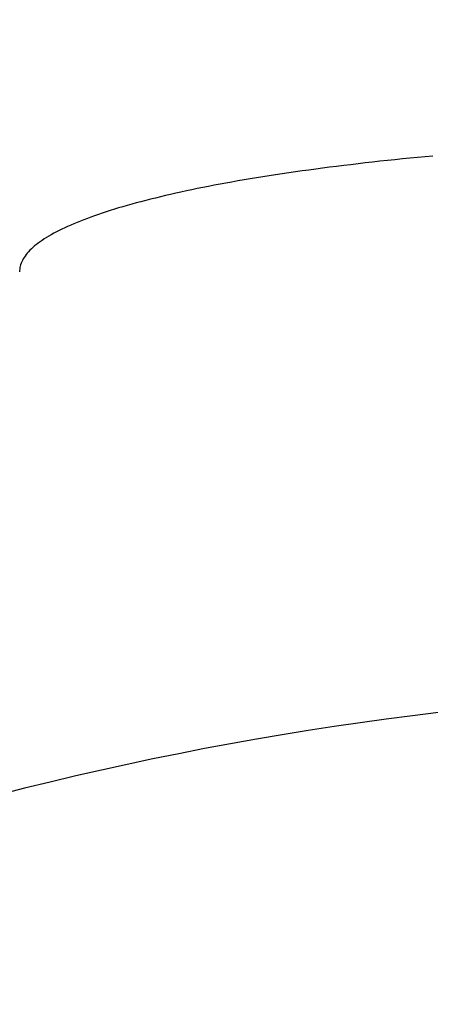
# Model space of a CAD drawing. Extents: x -108 to 236, y -107 to 236.
# Tile 5 of 12: x -15.57 to -7.69, y 57.96 to 76.85. Entities that reach past the tile are written whole.
import ezdxf

# ---------------------------------------------------------------- set-up
doc = ezdxf.new("R2010")
doc.units = 0
doc.header["$LTSCALE"] = 14
doc.layers.get('0').update_dxf_attribs({"linetype": 'CONTINUOUS'})

msp = doc.modelspace()

# ---------------------------------------------------------------- linework, layer by layer
msp.add_polyline3d([(-7.64, 74.231, 0), (-7.788, 74.218, 0), (-7.935, 74.204, 0), (-8.082, 74.189, 0), (-8.227, 74.175, 0), (-8.371, 74.16, 0), (-8.515, 74.145, 0), (-8.657, 74.13, 0), (-8.799, 74.114, 0), (-8.939, 74.098, 0), (-9.078, 74.082, 0), (-9.216, 74.066, 0), (-9.353, 74.049, 0), (-9.489, 74.033, 0), (-9.624, 74.016, 0), (-9.757, 73.998, 0), (-9.89, 73.981, 0), (-10.021, 73.963, 0), (-10.151, 73.945, 0), (-10.28, 73.927, 0), (-10.408, 73.909, 0), (-10.534, 73.89, 0), (-10.659, 73.871, 0), (-10.783, 73.852, 0), (-10.905, 73.832, 0), (-11.026, 73.813, 0), (-11.146, 73.793, 0), (-11.265, 73.773, 0), (-11.382, 73.753, 0), (-11.498, 73.733, 0), (-11.612, 73.712, 0), (-11.725, 73.691, 0), (-11.837, 73.67, 0), (-11.947, 73.649, 0), (-12.056, 73.627, 0), (-12.163, 73.606, 0), (-12.269, 73.584, 0), (-12.373, 73.562, 0), (-12.476, 73.54, 0), (-12.577, 73.517, 0), (-12.677, 73.495, 0), (-12.775, 73.472, 0), (-12.872, 73.449, 0), (-12.968, 73.426, 0), (-13.061, 73.403, 0), (-13.153, 73.379, 0), (-13.244, 73.356, 0), (-13.333, 73.332, 0), (-13.42, 73.308, 0), (-13.506, 73.284, 0), (-13.59, 73.26, 0), (-13.673, 73.236, 0), (-13.754, 73.211, 0), (-13.833, 73.187, 0), (-13.91, 73.162, 0), (-13.986, 73.137, 0), (-14.06, 73.112, 0), (-14.133, 73.087, 0), (-14.204, 73.061, 0), (-14.273, 73.036, 0), (-14.34, 73.01, 0), (-14.406, 72.985, 0), (-14.47, 72.959, 0), (-14.532, 72.933, 0), (-14.592, 72.907, 0), (-14.651, 72.881, 0), (-14.708, 72.855, 0), (-14.763, 72.828, 0), (-14.817, 72.802, 0), (-14.868, 72.775, 0), (-14.918, 72.749, 0), (-14.966, 72.722, 0), (-15.012, 72.695, 0), (-15.057, 72.668, 0), (-15.099, 72.641, 0), (-15.14, 72.614, 0), (-15.179, 72.587, 0), (-15.216, 72.56, 0), (-15.252, 72.533, 0), (-15.285, 72.506, 0), (-15.317, 72.478, 0), (-15.347, 72.451, 0), (-15.375, 72.423, 0), (-15.401, 72.396, 0), (-15.425, 72.368, 0), (-15.447, 72.341, 0), (-15.468, 72.313, 0), (-15.487, 72.285, 0), (-15.504, 72.258, 0), (-15.519, 72.23, 0), (-15.532, 72.202, 0), (-15.543, 72.174, 0), (-15.553, 72.147, 0), (-15.56, 72.119, 0), (-15.566, 72.091, 0), (-15.569, 72.063, 0), (-15.572, 72.035, 0), (-15.572, 72.007, 0)])
msp.add_circle((0, 0), 97.5)
msp.add_arc((0, 0), 64, 60.86892, 119.13108)

doc.saveas('drawing.dxf')
